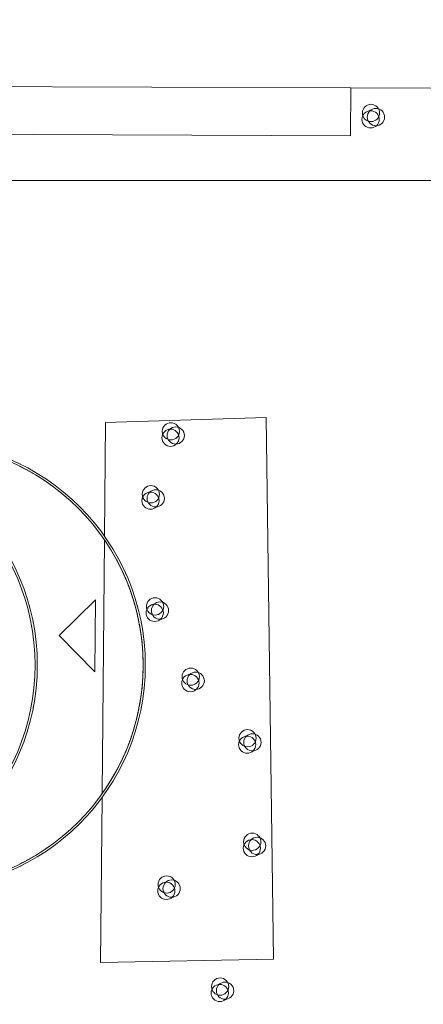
# Model space of a CAD drawing. Header units: millimetres. Extents: x -187868 to 301860, y -188076 to 283730.
# Tile 9 of 17: x 72069 to 100121, y 506 to 69000. Entities that reach past the tile are written whole.
import ezdxf

# ---------------------------------------------------------------- set-up
doc = ezdxf.new("R2010")
doc.units = ezdxf.units.MM
doc.linetypes.add('IMPORT-HIDDEN2', pattern=[0])
doc.linetypes.add('THO_hhidden', pattern=[2.5, 1.5, -1])
for name, color, linetype, lineweight in [('A-ANNO-NOTE', 7, 'Continuous', 18), ('BEGROEIDTERREINDEEL', 7, 'IMPORT-HIDDEN2', 13), ('I-WALL', 7, 'Continuous', 13), ('S-COLS', 7, 'Continuous', 13), ('VEGETATIEOBJECT', 7, 'Continuous', 13)]:
    doc.layers.add(name, color=color, linetype=linetype, lineweight=lineweight)
for name, color, linetype, lineweight, true_color in [('A-DETL', 7, 'Continuous', 13, 0x00a600), ('BORD', 9, 'Continuous', 13, 0x808080), ('kaart_84590_405118_500_dwg', 7, 'Continuous', 13, 0xc0c0c0), ('WEGDEEL', 9, 'Continuous', 13, 0x808080)]:
    doc.layers.add(name, color=color, linetype=linetype, lineweight=lineweight, true_color=true_color)

# ---------------------------------------------------------------- blocks, each defined once
blk = doc.blocks.new('NLRS_28_SCO_UN_houten kolom rond_gen_bcb - rond 150-V10-10 situatie _plotview_')
at = {"layer": 'S-COLS'}
blk.add_arc((0, 0), 75, 229.92286, 332.51529, dxfattribs=at)
blk = doc.blocks.new('NLRS_28_SCO_UN_houten kolom rond_gen_bcb - rond 150-V12-10 situatie _plotview_')
at = {"layer": 'S-COLS'}
blk.add_arc((0, 0), 75, 157.5, 180, dxfattribs=at)
blk = doc.blocks.new('kaart_84590_405118_500_dwg_VEGETATIEOBJECT-2298152-10 situatie _plotview_')
at = {"layer": 'VEGETATIEOBJECT'}
for centre in [(0, 200), (-200, -200), (200, -200)]:
    blk.add_circle(centre, 600, dxfattribs=at)
blk = doc.blocks.new('kaart_84590_405118_500_dwg-1799703-10 situatie _plotview_')
at = {"layer": 'BEGROEIDTERREINDEEL', "linetype": 'Continuous'}
for p, q in [((-5893, -19781), (1274, -3665)), ((1274, -3665), (-5893, -19781))]:
    blk.add_line(p, q, dxfattribs=at)
at = {"layer": 'BEGROEIDTERREINDEEL', "linetype": 'Continuous', "flags": 128}
for points in [[(59988, 5013), (29495, 18374), (28146, 15339), (2880, 26416), (-41560, 45825), (-57965, 53174), (-61339, 54446), (-67645, 55029), (-105328, 70413)], [(-63701, 51761), (43763, 5161), (-63701, 51761)], [(4602, 3818), (14963, -318), (444, -35078), (-10663, -30507), (-6000, -20020)], [(-6000, -20020), (-10663, -30507), (444, -35078), (14963, -318), (4602, 3818)]]:
    blk.add_lwpolyline(points, dxfattribs=at)
blk.add_lwpolyline([(1398, -3387), (4602, 3818)], close=True, dxfattribs=at)
at = {"layer": 'BORD', "flags": 128}
blk.add_lwpolyline([(-105328, 70413), (-67645, 55029), (-61339, 54446), (-57965, 53174), (-41560, 45825), (2880, 26416), (28146, 15339), (29495, 18374), (4127, 29489), (3876, 29599), (1192, 30955), (1068, 31036), (386, 29050), (-717, 29515), (66, 31690), (-3434, 33974), (-5706, 35096), (-13103, 38332), (-19570, 41161), (-28258, 43706), (-112074, 80354)], dxfattribs=at)
at = {"layer": 'WEGDEEL', "flags": 128}
blk.add_lwpolyline([(55532, 16385), (32955, 26285), (30672, 27286), (6599, 37841), (6304, 37970), (5150, 35475), (5541, 35305), (6329, 34963), (6205, 34682), (6517, 34540), (6327, 34156), (6274, 34051), (6342, 34021), (4127, 29489), (29495, 18374), (59988, 5013)], dxfattribs=at)
for p in [(30084, 16026), (8511, 1239), (5495, -2221), (2658, -9499), (2993, -14967), (4908, -20465), (2341, -27204), (-4294, -27564), (-3712, -35557)]:
    blk.add_blockref('kaart_84590_405118_500_dwg_VEGETATIEOBJECT-2298152-10 situatie _plotview_', p)
blk = doc.blocks.new('NLRS_00_AN_entree pijl_gen_tho - witte pijl-2195202-10 situatie _plotview_')
at = {"layer": 'A-ANNO-NOTE'}
for p, q in [((-5, 5), (0, 0)), ((5, 5), (-5, 5)), ((0, 0), (5, 5))]:
    blk.add_line(p, q, dxfattribs=at)

msp = doc.modelspace()

# ---------------------------------------------------------------- linework, layer by layer
at = {"layer": 'A-DETL', "color": 7, "linetype": 'THO_hhidden'}
for p, q in [((72368, 29389), (72377, 29365)), ((79876, 29389), (79884, 29365)), ((73188, 25895), (73189, 25889)), ((80696, 25895), (80697, 25889)), ((73189, 22311), (73188, 22305)), ((80697, 22311), (80696, 22305)), ((72377, 18835), (72368, 18811)), ((79884, 18835), (79876, 18811))]:
    msp.add_line(p, q, dxfattribs=at)
for centre, radius, start, end in [((65200, 24100), 15450, 59.40046, 63.5818), ((65200, 24100), 15600, 63.5818, 63.69987), ((65200, 24100), 15450, 55.02576, 59.18182), ((65200, 24100), 15600, 59.18182, 59.40046), ((65200, 24100), 15450, 50.54814, 54.72206), ((65200, 24100), 15600, 54.72206, 55.02576), ((65200, 24100), 15450, 46.21205, 50.38429), ((65200, 24100), 15600, 50.38429, 50.54814), ((65200, 24100), 15450, 41.86118, 46.02818), ((65200, 24100), 15600, 46.02818, 46.21205), ((65200, 24100), 15450, 37.39517, 41.55623), ((65200, 24100), 15600, 41.55623, 41.86118), ((65200, 24100), 15600, 37.19307, 37.39517), ((65200, 24100), 15450, 33.0178, 37.19307), ((65200, 24100), 15450, 28.69402, 32.87585), ((65200, 24100), 15600, 32.87585, 33.0178), ((65200, 24100), 15600, 28.39283, 28.69402), ((65200, 24100), 15450, 24.24084, 28.39283), ((65200, 24100), 15450, 19.81678, 24.00727), ((65200, 24100), 15600, 24.00727, 24.24084), ((65200, 24100), 15450, 15.52399, 19.7247), ((57692, 24100), 15600, 15.23163, 15.52399), ((65200, 24100), 15450, 11.08503, 15.23163), ((65200, 24100), 15600, 15.23163, 15.52399), ((57692, 24100), 15600, 10.8262, 11.08503), ((65200, 24100), 15450, 6.60786, 10.8262), ((65200, 24100), 15600, 10.8262, 11.08503), ((65200, 24100), 15450, 2.35072, 6.57464), ((57692, 24100), 15600, 2.0724, 2.35072), ((65200, 24100), 15450, 357.9276, 2.0724), ((65200, 24100), 15600, 2.0724, 2.35072), ((57692, 24100), 15600, 357.64928, 357.9276), ((65200, 24100), 15450, 353.42536, 357.64928), ((65200, 24100), 15600, 357.64928, 357.9276), ((65200, 24100), 15450, 349.1738, 353.39214), ((57692, 24100), 15600, 348.91497, 349.1738), ((65200, 24100), 15450, 344.76837, 348.91497), ((65200, 24100), 15600, 348.91497, 349.1738), ((57692, 24100), 15600, 344.47601, 344.76837), ((65200, 24100), 15450, 340.2753, 344.47601), ((65200, 24100), 15600, 344.47601, 344.76837), ((65200, 24100), 15450, 335.99273, 340.18322), ((65200, 24100), 15450, 331.60717, 335.75916), ((65200, 24100), 15600, 335.75916, 335.99273), ((65200, 24100), 15450, 327.12415, 331.30598), ((65200, 24100), 15600, 331.30598, 331.60717), ((65200, 24100), 15450, 322.80693, 326.9822), ((65200, 24100), 15600, 326.9822, 327.12415), ((65200, 24100), 15450, 318.44377, 322.60483), ((65200, 24100), 15600, 322.60483, 322.80693), ((65200, 24100), 15450, 313.97182, 318.13882), ((65200, 24100), 15600, 318.13882, 318.44377), ((65200, 24100), 15450, 309.61571, 313.78795), ((65200, 24100), 15600, 313.78795, 313.97182), ((65200, 24100), 15450, 305.27794, 309.45186), ((65200, 24100), 15600, 309.45186, 309.61571), ((65200, 24100), 15450, 300.81818, 304.97424), ((65200, 24100), 15600, 304.97424, 305.27794), ((65200, 24100), 15450, 296.4182, 300.59954), ((65200, 24100), 15600, 300.59954, 300.81818), ((65200, 24100), 15600, 296.30013, 296.4182)]:
    msp.add_arc(centre, radius, start, end, dxfattribs=at)
at = {"layer": 'I-WALL'}
for centre, radius in [((57692, 24100), 15600), ((57692, 24100), 15450), ((65200, 24100), 15600), ((65200, 24100), 15450)]:
    msp.add_arc(centre, radius, 270, 90, dxfattribs=at)

# ---------------------------------------------------------------- block references
at = {"layer": 'A-ANNO-NOTE', "xscale": 500.0000000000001, "yscale": 500.0000000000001, "zscale": 500.0000000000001, "rotation": 269.4675228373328}
msp.add_blockref('NLRS_00_AN_entree pijl_gen_tho - witte pijl-2195202-10 situatie _plotview_', (74819, 26162), dxfattribs=at)
at = {"layer": 'kaart_84590_405118_500_dwg', "color": 8, "true_color": 0x808080, "rotation": 23.44317488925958}
msp.add_blockref('kaart_84590_405118_500_dwg-1799703-10 situatie _plotview_', (75339, 35657), dxfattribs=at)
at = {"layer": 'S-COLS'}
for name, p, rotation in [('NLRS_28_SCO_UN_houten kolom rond_gen_bcb - rond 150-V10-10 situatie _plotview_', (77900, 33077), 113.9600115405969), ('NLRS_28_SCO_UN_houten kolom rond_gen_bcb - rond 150-V12-10 situatie _plotview_', (77876, 15134), 156.0399984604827)]:
    msp.add_blockref(name, p, dxfattribs=dict(at, rotation=rotation))

doc.saveas('drawing.dxf')
